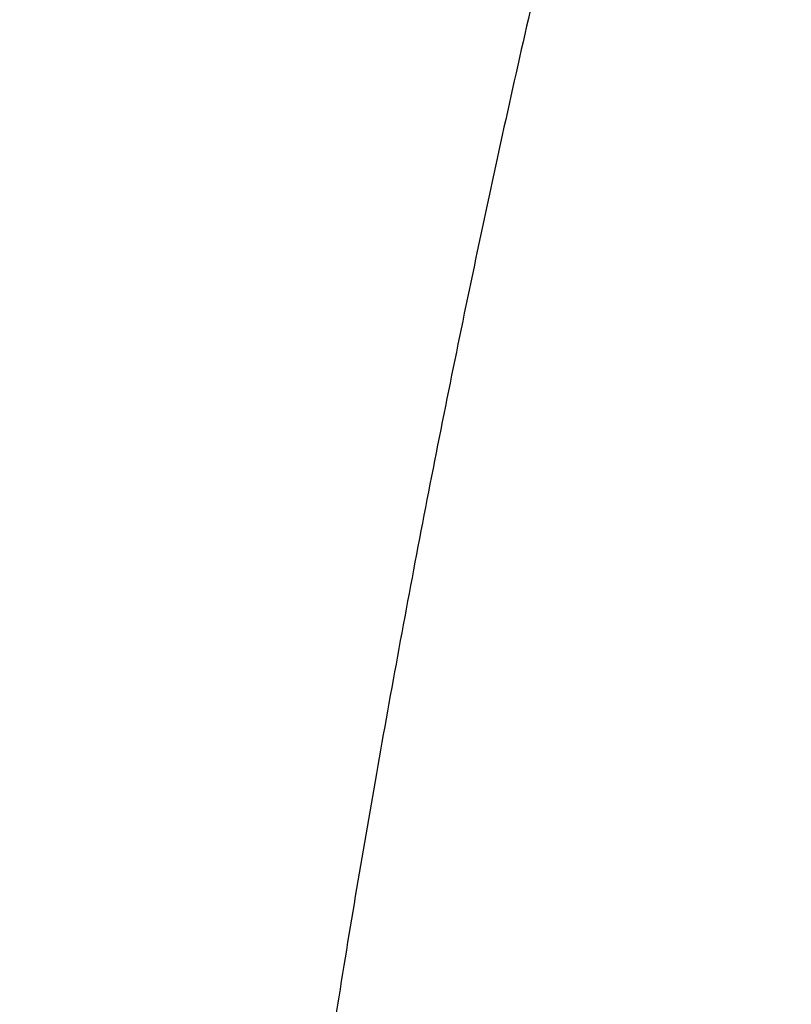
# Model space of a CAD drawing. Header units: millimetres. Extents: x 2889 to 3345, y -179 to 276.
# Tile 238 of 256: x 3097.377 to 3098.333, y 51.554 to 52.773. Entities that reach past the tile are written whole.
import ezdxf

# ---------------------------------------------------------------- set-up
doc = ezdxf.new("R2010")
doc.units = ezdxf.units.MM
doc.header["$MEASUREMENT"] = 0
doc.layers.add('12-17$4', color=7, linetype='Continuous', true_color=0x000000)

msp = doc.modelspace()

# ---------------------------------------------------------------- linework, layer by layer
at = {"layer": '12-17$4'}
for points, weights, knots in [([(3135.875, 48.525, 228.1778), (3135.8752, 49.8456, 228.1778), (3135.7381, 51.1668, 228.1778), (3135.2213, 53.6313, 228.1778), (3134.8654, 54.7805, 228.1778), (3133.9283, 57.0341, 228.1778), (3133.3387, 58.136, 228.1778), (3131.9503, 60.2158, 228.1778), (3131.1487, 61.193, 228.1778), (3129.3706, 62.971, 228.1778), (3128.3934, 63.7726, 228.1778), (3126.3137, 65.161, 228.1778), (3125.2118, 65.7507, 228.1778), (3122.9582, 66.6878, 228.1778), (3121.8089, 67.0437, 228.1778), (3119.9908, 67.4249, 228.1778), (3119.0107, 67.578, 228.1778), (3117.858, 67.6676, 228.1778), (3117.2806, 67.69, 228.1778), (3116.9504, 67.6963, 228.1778), (3116.7855, 67.6974, 228.1778), (3116.7027, 67.6974, 228.1778), (3115.3821, 67.6976, 228.1778), (3114.061, 67.5604, 228.1778), (3111.5966, 67.0437, 228.1778), (3110.4474, 66.6878, 228.1778), (3108.1938, 65.7507, 228.1778), (3107.0918, 65.161, 228.1778), (3105.0121, 63.7726, 228.1778), (3104.0349, 62.971, 228.1778), (3102.2568, 61.193, 228.1778), (3101.4552, 60.2158, 228.1778), (3100.0668, 58.136, 228.1778), (3099.4772, 57.0341, 228.1778), (3098.5401, 54.7805, 228.1778), (3098.1842, 53.6313, 228.1778), (3097.6674, 51.1669, 228.1778), (3097.5303, 49.8457, 228.1778), (3097.5305, 48.5252, 228.1778)], [0.85355339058, 0.853553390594, 0.853553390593, 0.853553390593, 0.853553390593, 0.853553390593, 0.853553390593, 0.853553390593, 0.853553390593, 0.853553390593, 0.853553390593, 0.853553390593, 0.853553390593, 0.853553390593, 0.853553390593, 0.853553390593, 0.853553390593, 0.853553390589, 0.853553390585, 0.853553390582, 0.853553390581, 0.85355339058, 0.853553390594, 0.853553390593, 0.853553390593, 0.853553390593, 0.853553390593, 0.853553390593, 0.853553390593, 0.853553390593, 0.853553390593, 0.853553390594, 0.853553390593, 0.853553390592, 0.853553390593, 0.853553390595, 0.853553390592, 0.853553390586, 0.853553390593], [-0.000083, -0.000083, -0.000083, -0.000083, 1.653423, 1.653423, 3.152441, 3.152441, 4.709092, 4.709092, 6.283182, 6.283182, 7.857273, 7.857273, 9.413924, 9.413924, 10.912941, 10.912941, 11.739653, 12.153009, 12.359687, 12.463026, 12.566365, 12.566365, 12.566365, 14.219788, 14.219788, 15.718805, 15.718805, 17.275457, 17.275457, 18.849547, 18.849547, 20.423637, 20.423637, 21.980289, 21.980289, 23.479306, 23.479306, 25.132729, 25.132729, 25.132729, 25.132729]), ([(3094.7267, 57.6628, 217.0055), (3094.7267, 57.6628, 217.4768), (3094.7661, 57.6464, 218.4352), (3094.9502, 57.5699, 219.892), (3095.2695, 57.4371, 221.366), (3095.7306, 57.2454, 222.836), (3096.3363, 56.9936, 224.2785), (3097.0849, 56.6823, 225.669), (3097.9702, 56.3141, 226.9831), (3098.9813, 55.8937, 228.1978), (3100.103, 55.4274, 229.2928), (3101.3164, 54.9228, 230.2517), (3102.6003, 54.389, 231.0624), (3103.9322, 53.8351, 231.7184), (3105.2895, 53.2708, 232.2177), (3107.0882, 52.5229, 232.6747), (3108.4347, 51.963, 232.8055), (3109.3159, 51.5966, 232.8055)], [1, 0.987796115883, 0.964913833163, 0.935166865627, 0.909996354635, 0.889402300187, 0.873384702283, 0.861943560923, 0.855078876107, 0.852790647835, 0.855078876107, 0.861943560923, 0.873384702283, 0.889402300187, 0.909996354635, 0.943557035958, 0.975592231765, 1], [0, 0, 0, 0, 1.668971, 3.337942, 5.006913, 6.675884, 8.344855, 10.013827, 11.682798, 13.351769, 15.02074, 16.689711, 18.358682, 20.027653, 21.696624, 23.365595, 26.703538, 26.703538, 26.703538, 26.703538])]:
    msp.add_rational_spline(points, weights, degree=3, knots=knots, dxfattribs=at)
msp.add_rational_spline([(3093.6187, 58.1235, 217.0055), (3093.6187, 58.1235, 234.0055), (3109.3159, 51.5966, 234.0055)], [1, 0.707106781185, 1], degree=2, dxfattribs=at)

doc.saveas('drawing.dxf')
